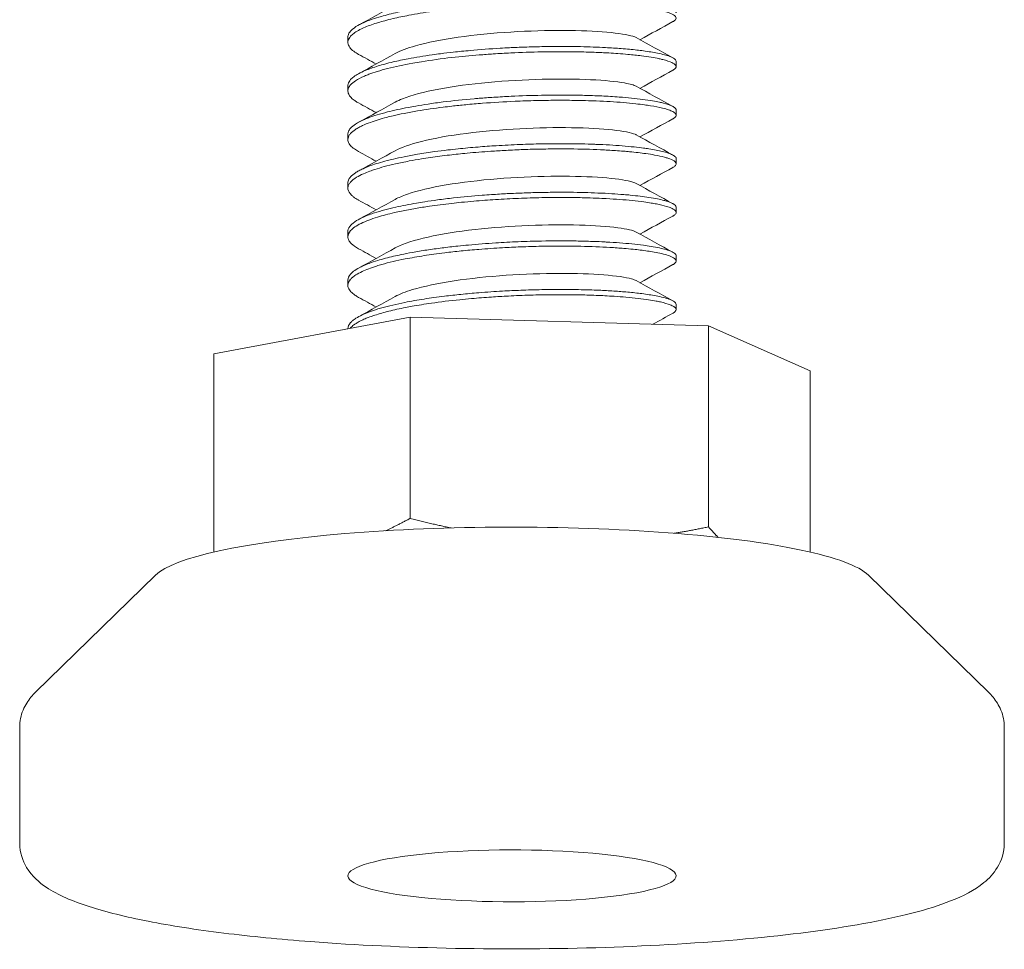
# Model space of a CAD drawing. Header units: millimetres. Extents: x -714 to -684, y -907 to -607.
# Tile 1 of 3: x -714 to -684, y -907 to -879. Entities that reach past the tile are written whole.
import ezdxf

# ---------------------------------------------------------------- set-up
doc = ezdxf.new("R2010")
doc.units = ezdxf.units.MM

msp = doc.modelspace()

# ---------------------------------------------------------------- linework, layer by layer
at = {"color": 0, "linetype": 'Continuous', "lineweight": 0}
for p, q in [((-704.1, -879.362), (-704.1, -879.203)), ((-694.1, -880.103), (-694.1, -879.944)), ((-704.1, -880.843), (-704.1, -880.685)), ((-694.1, -881.584), (-694.1, -881.425)), ((-704.1, -882.325), (-704.1, -882.166)), ((-694.1, -883.065), (-694.1, -882.907)), ((-704.1, -883.806), (-704.1, -883.647)), ((-694.1, -884.546), (-694.1, -884.387)), ((-704.1, -885.287), (-704.1, -885.128)), ((-694.1, -886.027), (-694.1, -885.869)), ((-704.1, -886.768), (-704.1, -886.609)), ((-694.1, -887.509), (-694.1, -887.35)), ((-702.2, -887.738), (-708.186, -888.851)), ((-693.114, -888.002), (-702.2, -887.738)), ((-702.2, -887.738), (-702.2, -893.869)), ((-704.1, -888.091), (-704.1, -888.09)), ((-690.014, -889.378), (-693.114, -888.002)), ((-693.114, -888.002), (-693.114, -894.132)), ((-708.186, -888.851), (-708.186, -894.897)), ((-690.014, -889.378), (-690.014, -894.897)), ((-709.958, -895.599), (-713.617, -899.166)), ((-688.242, -895.599), (-684.583, -899.166)), ((-714.1, -900.237), (-714.1, -903.777)), ((-684.1, -900.237), (-684.1, -903.777))]:
    msp.add_line(p, q, dxfattribs=at)
for centre, major_axis, start_param, end_param in [((-699.1, -895.878), (-11, 0), -2.018496, -0.160867), ((-699.1, -895.878), (11, 0), 0.160867, 1.123097), ((-699.1, -904.765), (-5, 0), -2.018496, 1.123097), ((-699.1, -904.765), (5, 0), -2.018496, 1.123097)]:
    msp.add_ellipse(centre, major_axis=major_axis, ratio=0.158158, start_param=start_param, end_param=end_param, dxfattribs=at)
for points, knots in [([(-704.018, -879.018), (-703.997, -878.994), (-703.972, -878.971), (-703.89, -878.904), (-703.823, -878.862), (-703.708, -878.802), (-703.669, -878.783), (-703.548, -878.729), (-703.459, -878.694), (-703.274, -878.63), (-703.18, -878.6), (-702.927, -878.528), (-702.761, -878.487), (-702.506, -878.43), (-702.428, -878.414), (-702.255, -878.38), (-702.159, -878.362), (-701.907, -878.318), (-701.747, -878.293), (-701.434, -878.248), (-701.282, -878.228), (-700.904, -878.182), (-700.675, -878.157), (-700.265, -878.119), (-700.087, -878.104), (-699.743, -878.079), (-699.576, -878.068), (-699.169, -878.045), (-698.929, -878.034), (-698.525, -878.02), (-698.362, -878.016), (-697.963, -878.008), (-697.729, -878.006), (-697.323, -878.008), (-697.15, -878.01), (-696.796, -878.018), (-696.617, -878.024), (-696.349, -878.035), (-696.255, -878.04), (-696.057, -878.051), (-695.954, -878.058), (-695.693, -878.077), (-695.54, -878.091), (-695.285, -878.117), (-695.178, -878.13), (-694.972, -878.157), (-694.873, -878.173), (-694.732, -878.198), (-694.685, -878.207), (-694.516, -878.242), (-694.412, -878.27), (-694.279, -878.316), (-694.236, -878.334), (-694.167, -878.37), (-694.141, -878.389), (-694.115, -878.419), (-694.108, -878.43), (-694.101, -878.448), (-694.1, -878.456), (-694.1, -878.463)], [-1.573069, -1.573069, -1.573069, -1.573069, -1.537996, -1.537996, -1.473738, -1.473738, -1.444408, -1.444408, -1.388313, -1.388313, -1.338122, -1.338122, -1.263157, -1.263157, -1.231273, -1.231273, -1.194791, -1.194791, -1.137358, -1.137358, -1.086411, -1.086411, -1.013253, -1.013253, -0.958659, -0.958659, -0.908339, -0.908339, -0.836177, -0.836177, -0.786762, -0.786762, -0.714267, -0.714267, -0.6582, -0.6582, -0.597, -0.597, -0.563034, -0.563034, -0.52364, -0.52364, -0.459848, -0.459848, -0.409485, -0.409485, -0.355416, -0.355416, -0.325741, -0.325741, -0.242983, -0.242983, -0.192247, -0.192247, -0.140104, -0.140104, -0.11084, -0.11084, -0.09085, -0.09085, -0.09085, -0.09085]), ([(-694.182, -878.722), (-694.168, -878.713), (-694.155, -878.705), (-694.128, -878.682), (-694.116, -878.668), (-694.099, -878.635), (-694.097, -878.616), (-694.119, -878.564), (-694.158, -878.532), (-694.244, -878.49), (-694.268, -878.48), (-694.339, -878.453), (-694.392, -878.436), (-694.516, -878.402), (-694.587, -878.386), (-694.789, -878.345), (-694.933, -878.321), (-695.156, -878.292), (-695.221, -878.284), (-695.438, -878.259), (-695.598, -878.244), (-695.922, -878.218), (-696.083, -878.208), (-696.489, -878.187), (-696.741, -878.178), (-697.181, -878.169), (-697.363, -878.166), (-697.762, -878.165), (-697.979, -878.167), (-698.37, -878.175), (-698.542, -878.179), (-698.871, -878.191), (-699.028, -878.198), (-699.28, -878.21), (-699.374, -878.215), (-699.77, -878.239), (-700.07, -878.261), (-700.535, -878.303), (-700.704, -878.32), (-701.006, -878.353), (-701.14, -878.369), (-701.356, -878.397), (-701.44, -878.408), (-701.777, -878.456), (-702.018, -878.495), (-702.413, -878.57), (-702.574, -878.603), (-702.812, -878.659), (-702.897, -878.681), (-703.045, -878.721), (-703.11, -878.739), (-703.323, -878.804), (-703.457, -878.851), (-703.65, -878.932), (-703.718, -878.965), (-703.832, -879.028), (-703.88, -879.059), (-703.959, -879.118), (-703.992, -879.148), (-704.018, -879.177)], [-1.573155, -1.573155, -1.573155, -1.573155, -1.549293, -1.549293, -1.511473, -1.511473, -1.459538, -1.459538, -1.37116, -1.37116, -1.342449, -1.342449, -1.293148, -1.293148, -1.241926, -1.241926, -1.161222, -1.161222, -1.129708, -1.129708, -1.06075, -1.06075, -0.999393, -0.999393, -0.912327, -0.912327, -0.853719, -0.853719, -0.786333, -0.786333, -0.734404, -0.734404, -0.687142, -0.687142, -0.658816, -0.658816, -0.567869, -0.567869, -0.514452, -0.514452, -0.470854, -0.470854, -0.442344, -0.442344, -0.355216, -0.355216, -0.289731, -0.289731, -0.251299, -0.251299, -0.219113, -0.219113, -0.141069, -0.141069, -0.08972, -0.08972, -0.043751, -0.043751, -0.000001, -0.000001, -0.000001, -0.000001]), ([(-695.317, -879.219), (-695.342, -879.205), (-695.501, -879.14), (-696.118, -879.04), (-697.48, -878.982), (-699.138, -879.029), (-700.789, -879.19), (-702.009, -879.431), (-702.507, -879.62), (-702.658, -879.704)], [0.62981653, 0.62981653, 0.62981653, 0.62981653, 0.6308581, 0.63476371, 0.63866959, 0.64257583, 0.6464825, 0.65038904, 0.65323153, 0.65323153, 0.65323153, 0.65323153]), ([(-704.018, -879.177), (-704.057, -879.221), (-704.082, -879.265), (-704.105, -879.357), (-704.101, -879.404), (-704.072, -879.473), (-704.06, -879.494), (-704.015, -879.556), (-703.973, -879.596), (-703.879, -879.667), (-703.83, -879.698), (-703.775, -879.728)], [-1.5733355, -1.5733355, -1.5733355, -1.5733355, -1.5081685, -1.5081685, -1.438998, -1.438998, -1.4080055, -1.4080055, -1.3476822, -1.3476822, -1.3009532, -1.3009532, -1.3009532, -1.3009532]), ([(-704.1, -879.203), (-704.1, -879.187), (-704.098, -879.171), (-704.084, -879.109), (-704.058, -879.063), (-704.018, -879.018)], [-0.09084959, -0.09084959, -0.09084959, -0.09084959, -0.06700359, -0.06700359, -0.000001, -0.000001, -0.000001, -0.000001]), ([(-704.018, -880.499), (-703.992, -880.47), (-703.959, -880.44), (-703.879, -880.38), (-703.83, -880.349), (-703.715, -880.286), (-703.647, -880.253), (-703.456, -880.173), (-703.324, -880.126), (-703.112, -880.061), (-703.046, -880.043), (-702.896, -880.002), (-702.809, -879.98), (-702.576, -879.926), (-702.424, -879.894), (-702.034, -879.82), (-701.789, -879.78), (-701.446, -879.731), (-701.361, -879.719), (-701.148, -879.692), (-701.02, -879.676), (-700.721, -879.643), (-700.549, -879.626), (-700.074, -879.583), (-699.767, -879.56), (-699.364, -879.537), (-699.272, -879.532), (-699.024, -879.519), (-698.867, -879.513), (-698.538, -879.501), (-698.366, -879.497), (-697.968, -879.489), (-697.743, -879.488), (-697.348, -879.489), (-697.176, -879.49), (-696.745, -879.5), (-696.493, -879.509), (-696.087, -879.53), (-695.926, -879.54), (-695.602, -879.566), (-695.441, -879.581), (-695.225, -879.605), (-695.16, -879.613), (-694.936, -879.643), (-694.791, -879.667), (-694.587, -879.708), (-694.516, -879.724), (-694.393, -879.758), (-694.34, -879.774), (-694.268, -879.801), (-694.245, -879.811), (-694.159, -879.853), (-694.119, -879.886), (-694.102, -879.927), (-694.1, -879.936), (-694.1, -879.944)], [-1.573157, -1.573157, -1.573157, -1.573157, -1.529342, -1.529342, -1.482476, -1.482476, -1.4316, -1.4316, -1.354451, -1.354451, -1.321947, -1.321947, -1.282764, -1.282764, -1.220379, -1.220379, -1.131635, -1.131635, -1.102709, -1.102709, -1.060662, -1.060662, -1.006591, -1.006591, -0.913142, -0.913142, -0.885458, -0.885458, -0.838451, -0.838451, -0.786343, -0.786343, -0.716754, -0.716754, -0.661355, -0.661355, -0.574275, -0.574275, -0.512888, -0.512888, -0.443795, -0.443795, -0.412715, -0.412715, -0.331394, -0.331394, -0.280062, -0.280062, -0.23095, -0.23095, -0.202492, -0.202492, -0.114123, -0.114123, -0.090835, -0.090835, -0.090835, -0.090835]), ([(-694.182, -880.203), (-694.118, -880.165), (-694.092, -880.126), (-694.107, -880.069), (-694.119, -880.052), (-694.159, -880.016), (-694.189, -879.997), (-694.295, -879.947), (-694.387, -879.916), (-694.539, -879.878), (-694.579, -879.869), (-694.693, -879.845), (-694.774, -879.83), (-694.953, -879.8), (-695.052, -879.786), (-695.286, -879.757), (-695.425, -879.742), (-695.67, -879.72), (-695.77, -879.712), (-695.962, -879.698), (-696.052, -879.692), (-696.289, -879.678), (-696.438, -879.671), (-696.758, -879.659), (-696.928, -879.655), (-697.29, -879.648), (-697.482, -879.647), (-697.729, -879.648), (-697.78, -879.648), (-697.952, -879.649), (-698.074, -879.651), (-698.506, -879.659), (-698.82, -879.669), (-699.314, -879.693), (-699.492, -879.703), (-699.813, -879.724), (-699.956, -879.735), (-700.381, -879.769), (-700.659, -879.795), (-701.255, -879.862), (-701.567, -879.905), (-701.95, -879.966), (-702.039, -879.982), (-702.405, -880.047), (-702.662, -880.102), (-703.003, -880.189), (-703.108, -880.219), (-703.297, -880.277), (-703.381, -880.306), (-703.506, -880.353), (-703.55, -880.371), (-703.701, -880.436), (-703.793, -880.484), (-703.93, -880.574), (-703.981, -880.616), (-704.018, -880.658)], [-1.573318, -1.573318, -1.573318, -1.573318, -1.467247, -1.467247, -1.420958, -1.420958, -1.368854, -1.368854, -1.280041, -1.280041, -1.252023, -1.252023, -1.202336, -1.202336, -1.150768, -1.150768, -1.087816, -1.087816, -1.047054, -1.047054, -1.012455, -1.012455, -0.958915, -0.958915, -0.901604, -0.901604, -0.840322, -0.840322, -0.824341, -0.824341, -0.786913, -0.786913, -0.692331, -0.692331, -0.638657, -0.638657, -0.595331, -0.595331, -0.508337, -0.508337, -0.403037, -0.403037, -0.370303, -0.370303, -0.264825, -0.264825, -0.213254, -0.213254, -0.165449, -0.165449, -0.136914, -0.136914, -0.062416, -0.062416, -0.000001, -0.000001, -0.000001, -0.000001]), ([(-704.1, -880.685), (-704.1, -880.667), (-704.098, -880.65), (-704.082, -880.588), (-704.057, -880.543), (-704.018, -880.499)], [-0.0908552, -0.0908552, -0.0908552, -0.0908552, -0.06525162, -0.06525162, -0.000001, -0.000001, -0.000001, -0.000001]), ([(-695.316, -880.701), (-695.381, -880.665), (-695.675, -880.581), (-696.632, -880.486), (-698.152, -880.469), (-699.845, -880.564), (-701.402, -880.771), (-702.276, -881.002), (-702.592, -881.149), (-702.656, -881.184)], [0.68676487, 0.68676487, 0.68676487, 0.68676487, 0.6894476, 0.69335399, 0.69726, 0.7011657, 0.7050712, 0.7089766, 0.71017875, 0.71017875, 0.71017875, 0.71017875]), ([(-704.018, -880.658), (-704.045, -880.688), (-704.065, -880.719), (-704.09, -880.773), (-704.096, -880.797), (-704.103, -880.862), (-704.096, -880.903), (-704.047, -881.005), (-703.991, -881.066), (-703.883, -881.144), (-703.854, -881.163), (-703.808, -881.191), (-703.792, -881.2), (-703.775, -881.209)], [-1.5731433, -1.5731433, -1.5731433, -1.5731433, -1.5284162, -1.5284162, -1.4930298, -1.4930298, -1.4334121, -1.4334121, -1.3433228, -1.3433228, -1.3149401, -1.3149401, -1.3008275, -1.3008275, -1.3008275, -1.3008275]), ([(-704.018, -881.98), (-703.98, -881.938), (-703.93, -881.896), (-703.792, -881.806), (-703.7, -881.758), (-703.549, -881.693), (-703.505, -881.675), (-703.382, -881.629), (-703.3, -881.6), (-703.113, -881.542), (-703.007, -881.513), (-702.702, -881.434), (-702.489, -881.387), (-702.186, -881.33), (-702.111, -881.316), (-701.913, -881.282), (-701.787, -881.262), (-701.508, -881.22), (-701.354, -881.199), (-700.894, -881.142), (-700.578, -881.109), (-700.203, -881.077), (-700.153, -881.072), (-699.956, -881.056), (-699.807, -881.046), (-699.482, -881.025), (-699.305, -881.015), (-698.817, -880.991), (-698.506, -880.981), (-698.075, -880.973), (-697.952, -880.971), (-697.596, -880.968), (-697.368, -880.969), (-696.974, -880.976), (-696.806, -880.98), (-696.456, -880.992), (-696.275, -881.001), (-696.011, -881.016), (-695.921, -881.022), (-695.703, -881.039), (-695.58, -881.049), (-695.34, -881.073), (-695.225, -881.086), (-695.009, -881.114), (-694.908, -881.129), (-694.74, -881.158), (-694.67, -881.171), (-694.561, -881.195), (-694.519, -881.205), (-694.38, -881.241), (-694.3, -881.268), (-694.2, -881.313), (-694.169, -881.332), (-694.122, -881.369), (-694.108, -881.389), (-694.101, -881.414), (-694.1, -881.419), (-694.1, -881.425)], [-1.573242, -1.573242, -1.573242, -1.573242, -1.510722, -1.510722, -1.436119, -1.436119, -1.407678, -1.407678, -1.36089, -1.36089, -1.309056, -1.309056, -1.219933, -1.219933, -1.191695, -1.191695, -1.146347, -1.146347, -1.094177, -1.094177, -0.993999, -0.993999, -0.978572, -0.978572, -0.933484, -0.933484, -0.880351, -0.880351, -0.786766, -0.786766, -0.748824, -0.748824, -0.67637, -0.67637, -0.62019, -0.62019, -0.555609, -0.555609, -0.520919, -0.520919, -0.469438, -0.469438, -0.416132, -0.416132, -0.361955, -0.361955, -0.318163, -0.318163, -0.287189, -0.287189, -0.209501, -0.209501, -0.158879, -0.158879, -0.106004, -0.106004, -0.090917, -0.090917, -0.090917, -0.090917]), ([(-694.182, -881.684), (-694.116, -881.644), (-694.09, -881.603), (-694.11, -881.544), (-694.126, -881.525), (-694.165, -881.495), (-694.182, -881.484), (-694.237, -881.454), (-694.281, -881.436), (-694.384, -881.4), (-694.444, -881.383), (-694.617, -881.34), (-694.741, -881.316), (-694.941, -881.284), (-695.001, -881.275), (-695.148, -881.255), (-695.237, -881.244), (-695.45, -881.22), (-695.577, -881.208), (-695.963, -881.177), (-696.24, -881.16), (-696.58, -881.147), (-696.626, -881.145), (-696.799, -881.139), (-696.929, -881.136), (-697.249, -881.13), (-697.442, -881.128), (-697.823, -881.128), (-698.009, -881.13), (-698.414, -881.138), (-698.633, -881.144), (-698.904, -881.155), (-698.956, -881.157), (-699.34, -881.174), (-699.673, -881.194), (-700.171, -881.232), (-700.34, -881.247), (-700.653, -881.277), (-700.796, -881.292), (-701.025, -881.318), (-701.111, -881.328), (-701.47, -881.373), (-701.731, -881.41), (-702.12, -881.476), (-702.257, -881.501), (-702.505, -881.551), (-702.616, -881.575), (-702.789, -881.616), (-702.854, -881.632), (-703.104, -881.697), (-703.271, -881.748), (-703.504, -881.833), (-703.584, -881.865), (-703.694, -881.917), (-703.73, -881.935), (-703.802, -881.974), (-703.837, -881.994), (-703.931, -882.056), (-703.981, -882.097), (-704.018, -882.139)], [-1.573271, -1.573271, -1.573271, -1.573271, -1.462973, -1.462973, -1.411515, -1.411515, -1.380618, -1.380618, -1.329208, -1.329208, -1.277807, -1.277807, -1.198296, -1.198296, -1.166111, -1.166111, -1.123542, -1.123542, -1.068808, -1.068808, -0.965519, -0.965519, -0.949646, -0.949646, -0.906038, -0.906038, -0.844245, -0.844245, -0.786602, -0.786602, -0.720493, -0.720493, -0.705082, -0.705082, -0.605071, -0.605071, -0.552881, -0.552881, -0.507308, -0.507308, -0.479036, -0.479036, -0.388755, -0.388755, -0.336195, -0.336195, -0.290137, -0.290137, -0.260709, -0.260709, -0.174082, -0.174082, -0.121849, -0.121849, -0.093777, -0.093777, -0.061922, -0.061922, -0.000001, -0.000001, -0.000001, -0.000001]), ([(-704.1, -882.166), (-704.1, -882.159), (-704.1, -882.153), (-704.097, -882.121), (-704.09, -882.096), (-704.065, -882.041), (-704.045, -882.011), (-704.018, -881.98)], [-0.09083548, -0.09083548, -0.09083548, -0.09083548, -0.0814102, -0.0814102, -0.04500386, -0.04500386, -0.000001, -0.000001, -0.000001, -0.000001]), ([(-695.317, -882.181), (-695.326, -882.176), (-695.443, -882.119), (-695.94, -882.02), (-697.226, -881.947), (-698.855, -881.975), (-700.529, -882.118), (-701.891, -882.358), (-702.472, -882.563), (-702.658, -882.666)], [0.74373379, 0.74373379, 0.74373379, 0.74373379, 0.74413043, 0.74803588, 0.75194127, 0.75584672, 0.75975233, 0.7636582, 0.76714621, 0.76714621, 0.76714621, 0.76714621]), ([(-704.018, -882.139), (-704.04, -882.163), (-704.057, -882.188), (-704.095, -882.259), (-704.105, -882.307), (-704.095, -882.373), (-704.09, -882.392), (-704.069, -882.443), (-704.049, -882.475), (-703.99, -882.542), (-703.951, -882.577), (-703.865, -882.638), (-703.822, -882.665), (-703.774, -882.691)], [-1.5731435, -1.5731435, -1.5731435, -1.5731435, -1.5372797, -1.5372797, -1.4680503, -1.4680503, -1.440259, -1.440259, -1.39309, -1.39309, -1.3409653, -1.3409653, -1.3004444, -1.3004444, -1.3004444, -1.3004444]), ([(-704.018, -883.461), (-703.981, -883.419), (-703.931, -883.378), (-703.837, -883.316), (-703.803, -883.296), (-703.726, -883.254), (-703.684, -883.233), (-703.567, -883.18), (-703.487, -883.148), (-703.255, -883.065), (-703.089, -883.015), (-702.842, -882.951), (-702.779, -882.935), (-702.61, -882.896), (-702.502, -882.873), (-702.257, -882.823), (-702.118, -882.798), (-701.808, -882.746), (-701.633, -882.719), (-701.323, -882.676), (-701.191, -882.659), (-700.953, -882.631), (-700.849, -882.619), (-700.545, -882.588), (-700.341, -882.569), (-699.951, -882.537), (-699.766, -882.524), (-699.338, -882.497), (-699.095, -882.484), (-698.633, -882.466), (-698.414, -882.46), (-698.008, -882.452), (-697.821, -882.451), (-697.45, -882.45), (-697.266, -882.452), (-696.948, -882.457), (-696.812, -882.461), (-696.635, -882.467), (-696.59, -882.469), (-696.259, -882.482), (-695.991, -882.497), (-695.615, -882.527), (-695.493, -882.539), (-695.276, -882.561), (-695.18, -882.573), (-695.034, -882.592), (-694.98, -882.6), (-694.77, -882.632), (-694.633, -882.659), (-694.451, -882.703), (-694.391, -882.72), (-694.287, -882.756), (-694.243, -882.774), (-694.188, -882.802), (-694.171, -882.813), (-694.128, -882.844), (-694.11, -882.865), (-694.101, -882.893), (-694.1, -882.9), (-694.1, -882.907)], [-1.573175, -1.573175, -1.573175, -1.573175, -1.511124, -1.511124, -1.47969, -1.47969, -1.447281, -1.447281, -1.395889, -1.395889, -1.310304, -1.310304, -1.281924, -1.281924, -1.236929, -1.236929, -1.184204, -1.184204, -1.122852, -1.122852, -1.078667, -1.078667, -1.045266, -1.045266, -0.98182, -0.98182, -0.925554, -0.925554, -0.852715, -0.852715, -0.786572, -0.786572, -0.728806, -0.728806, -0.669896, -0.669896, -0.624467, -0.624467, -0.609015, -0.609015, -0.508998, -0.508998, -0.456857, -0.456857, -0.411395, -0.411395, -0.383155, -0.383155, -0.29718, -0.29718, -0.246483, -0.246483, -0.194969, -0.194969, -0.166145, -0.166145, -0.109279, -0.109279, -0.090922, -0.090922, -0.090922, -0.090922]), ([(-694.182, -883.165), (-694.153, -883.148), (-694.132, -883.13), (-694.108, -883.1), (-694.103, -883.087), (-694.099, -883.061), (-694.101, -883.048), (-694.117, -883.015), (-694.136, -882.996), (-694.204, -882.949), (-694.266, -882.921), (-694.382, -882.883), (-694.419, -882.872), (-694.543, -882.839), (-694.641, -882.817), (-694.836, -882.781), (-694.925, -882.767), (-695.171, -882.732), (-695.336, -882.713), (-695.577, -882.69), (-695.64, -882.684), (-695.784, -882.673), (-695.865, -882.667), (-696.094, -882.651), (-696.246, -882.642), (-696.697, -882.622), (-697.008, -882.614), (-697.445, -882.61), (-697.559, -882.609), (-697.847, -882.61), (-698.022, -882.612), (-698.382, -882.618), (-698.567, -882.623), (-698.928, -882.637), (-699.104, -882.645), (-699.437, -882.662), (-699.593, -882.672), (-699.991, -882.699), (-700.232, -882.718), (-700.65, -882.757), (-700.829, -882.776), (-701.204, -882.82), (-701.399, -882.845), (-701.678, -882.886), (-701.768, -882.899), (-701.984, -882.934), (-702.109, -882.956), (-702.376, -883.006), (-702.517, -883.035), (-702.771, -883.092), (-702.887, -883.121), (-703.095, -883.178), (-703.189, -883.206), (-703.329, -883.251), (-703.38, -883.269), (-703.498, -883.312), (-703.564, -883.338), (-703.704, -883.401), (-703.775, -883.438), (-703.913, -883.523), (-703.974, -883.571), (-704.018, -883.621)], [-1.573081, -1.573081, -1.573081, -1.573081, -1.524745, -1.524745, -1.490601, -1.490601, -1.45437, -1.45437, -1.403188, -1.403188, -1.3236, -1.3236, -1.291602, -1.291602, -1.223367, -1.223367, -1.173322, -1.173322, -1.095868, -1.095868, -1.069495, -1.069495, -1.037211, -1.037211, -0.980871, -0.980871, -0.876515, -0.876515, -0.840506, -0.840506, -0.78634, -0.78634, -0.730477, -0.730477, -0.677619, -0.677619, -0.630577, -0.630577, -0.556973, -0.556973, -0.500046, -0.500046, -0.435049, -0.435049, -0.403395, -0.403395, -0.357062, -0.357062, -0.30046, -0.30046, -0.248486, -0.248486, -0.200647, -0.200647, -0.17183, -0.17183, -0.129495, -0.129495, -0.072916, -0.072916, -0.000001, -0.000001, -0.000001, -0.000001]), ([(-704.1, -883.647), (-704.1, -883.609), (-704.09, -883.572), (-704.057, -883.51), (-704.04, -883.486), (-704.018, -883.461)], [-0.0908498, -0.0908498, -0.0908498, -0.0908498, -0.03625356, -0.03625356, -0.000001, -0.000001, -0.000001, -0.000001]), ([(-695.317, -883.663), (-695.366, -883.636), (-695.601, -883.559), (-696.418, -883.46), (-697.881, -883.427), (-699.566, -883.502), (-701.166, -883.691), (-702.175, -883.928), (-702.558, -884.092), (-702.657, -884.147)], [0.80068692, 0.80068692, 0.80068692, 0.80068692, 0.80271712, 0.80662311, 0.81052949, 0.81443622, 0.81834261, 0.82224862, 0.82410246, 0.82410246, 0.82410246, 0.82410246]), ([(-704.018, -883.621), (-704.029, -883.633), (-704.04, -883.646), (-704.067, -883.685), (-704.08, -883.711), (-704.1, -883.772), (-704.103, -883.807), (-704.087, -883.9), (-704.053, -883.959), (-703.975, -884.035), (-703.953, -884.055), (-703.888, -884.104), (-703.841, -884.135), (-703.784, -884.167), (-703.78, -884.169), (-703.776, -884.171)], [-1.5731399, -1.5731399, -1.5731399, -1.5731399, -1.5541598, -1.5541598, -1.5157992, -1.5157992, -1.4648739, -1.4648739, -1.3790659, -1.3790659, -1.3506447, -1.3506447, -1.3043254, -1.3043254, -1.3010291, -1.3010291, -1.3010291, -1.3010291]), ([(-704.018, -884.942), (-703.974, -884.893), (-703.912, -884.844), (-703.773, -884.759), (-703.702, -884.723), (-703.569, -884.663), (-703.511, -884.639), (-703.398, -884.597), (-703.344, -884.578), (-703.193, -884.528), (-703.089, -884.498), (-702.872, -884.439), (-702.758, -884.411), (-702.444, -884.341), (-702.234, -884.3), (-701.929, -884.247), (-701.846, -884.233), (-701.633, -884.2), (-701.502, -884.182), (-701.21, -884.143), (-701.048, -884.123), (-700.598, -884.073), (-700.304, -884.046), (-699.913, -884.016), (-699.82, -884.009), (-699.566, -883.992), (-699.404, -883.982), (-699.071, -883.965), (-698.899, -883.958), (-698.549, -883.945), (-698.372, -883.94), (-698.02, -883.934), (-697.844, -883.932), (-697.558, -883.931), (-697.445, -883.931), (-697.038, -883.935), (-696.753, -883.943), (-696.336, -883.96), (-696.194, -883.967), (-695.931, -883.984), (-695.809, -883.992), (-695.624, -884.008), (-695.559, -884.013), (-695.286, -884.04), (-695.097, -884.063), (-694.835, -884.103), (-694.746, -884.119), (-694.595, -884.149), (-694.53, -884.164), (-694.436, -884.189), (-694.402, -884.198), (-694.276, -884.238), (-694.206, -884.27), (-694.134, -884.32), (-694.116, -884.339), (-694.102, -884.368), (-694.1, -884.378), (-694.1, -884.387)], [-1.573114, -1.573114, -1.573114, -1.573114, -1.499642, -1.499642, -1.443247, -1.443247, -1.405459, -1.405459, -1.374585, -1.374585, -1.322068, -1.322068, -1.270981, -1.270981, -1.188645, -1.188645, -1.158315, -1.158315, -1.113173, -1.113173, -1.059959, -1.059959, -0.968535, -0.968535, -0.940303, -0.940303, -0.891704, -0.891704, -0.840049, -0.840049, -0.7865, -0.7865, -0.732341, -0.732341, -0.696727, -0.696727, -0.601597, -0.601597, -0.549831, -0.549831, -0.501807, -0.501807, -0.474176, -0.474176, -0.383671, -0.383671, -0.33137, -0.33137, -0.285072, -0.285072, -0.256588, -0.256588, -0.168643, -0.168643, -0.116815, -0.116815, -0.090835, -0.090835, -0.090835, -0.090835]), ([(-694.182, -884.646), (-694.148, -884.626), (-694.125, -884.605), (-694.095, -884.557), (-694.096, -884.53), (-694.123, -884.492), (-694.133, -884.482), (-694.17, -884.452), (-694.203, -884.433), (-694.286, -884.396), (-694.335, -884.378), (-694.478, -884.335), (-694.581, -884.311), (-694.753, -884.277), (-694.807, -884.268), (-694.932, -884.248), (-695.004, -884.237), (-695.192, -884.211), (-695.314, -884.197), (-695.68, -884.16), (-695.943, -884.14), (-696.272, -884.123), (-696.317, -884.121), (-696.476, -884.113), (-696.594, -884.109), (-696.877, -884.099), (-697.044, -884.095), (-697.531, -884.089), (-697.86, -884.09), (-698.312, -884.098), (-698.428, -884.101), (-698.665, -884.108), (-698.785, -884.112), (-699.136, -884.127), (-699.368, -884.139), (-699.821, -884.167), (-700.042, -884.184), (-700.387, -884.214), (-700.514, -884.226), (-700.741, -884.248), (-700.842, -884.259), (-701.174, -884.297), (-701.4, -884.326), (-701.761, -884.379), (-701.901, -884.401), (-702.186, -884.45), (-702.33, -884.478), (-702.54, -884.521), (-702.611, -884.537), (-702.869, -884.596), (-703.043, -884.642), (-703.294, -884.72), (-703.383, -884.75), (-703.551, -884.814), (-703.63, -884.847), (-703.844, -884.953), (-703.951, -885.026), (-704.018, -885.101)], [-1.573295, -1.573295, -1.573295, -1.573295, -1.516688, -1.516688, -1.443014, -1.443014, -1.414318, -1.414318, -1.361404, -1.361404, -1.310439, -1.310439, -1.234226, -1.234226, -1.202057, -1.202057, -1.163605, -1.163605, -1.10677, -1.10677, -1.002185, -1.002185, -0.986055, -0.986055, -0.944945, -0.944945, -0.889432, -0.889432, -0.78686, -0.78686, -0.751428, -0.751428, -0.715384, -0.715384, -0.645716, -0.645716, -0.578643, -0.578643, -0.539041, -0.539041, -0.506985, -0.506985, -0.431667, -0.431667, -0.381612, -0.381612, -0.325857, -0.325857, -0.296304, -0.296304, -0.214651, -0.214651, -0.16435, -0.16435, -0.111139, -0.111139, -0.000001, -0.000001, -0.000001, -0.000001]), ([(-704.1, -885.128), (-704.1, -885.105), (-704.096, -885.082), (-704.08, -885.033), (-704.067, -885.007), (-704.04, -884.968), (-704.029, -884.955), (-704.018, -884.942)], [-0.09083656, -0.09083656, -0.09083656, -0.09083656, -0.05718481, -0.05718481, -0.01897691, -0.01897691, -0.000001, -0.000001, -0.000001, -0.000001]), ([(-695.316, -885.144), (-695.404, -885.095), (-695.802, -885), (-696.982, -884.915), (-698.574, -884.925), (-700.262, -885.049), (-701.737, -885.282), (-702.418, -885.5), (-702.645, -885.621), (-702.657, -885.627)], [0.85764381, 0.85764381, 0.85764381, 0.85764381, 0.86130752, 0.86521342, 0.86911904, 0.8730245, 0.87692989, 0.88083533, 0.88105673, 0.88105673, 0.88105673, 0.88105673]), ([(-704.018, -885.101), (-704.074, -885.165), (-704.102, -885.229), (-704.099, -885.327), (-704.09, -885.36), (-704.055, -885.429), (-704.028, -885.464), (-703.939, -885.551), (-703.866, -885.603), (-703.774, -885.654)], [-1.5731809, -1.5731809, -1.5731809, -1.5731809, -1.479273, -1.479273, -1.4303007, -1.4303007, -1.3782585, -1.3782585, -1.3003457, -1.3003457, -1.3003457, -1.3003457]), ([(-704.018, -886.424), (-703.951, -886.349), (-703.845, -886.275), (-703.627, -886.168), (-703.546, -886.133), (-703.373, -886.069), (-703.284, -886.039), (-703.043, -885.965), (-702.882, -885.922), (-702.634, -885.864), (-702.559, -885.848), (-702.372, -885.808), (-702.258, -885.786), (-701.997, -885.739), (-701.85, -885.715), (-701.547, -885.669), (-701.392, -885.648), (-701.076, -885.608), (-700.917, -885.589), (-700.645, -885.56), (-700.534, -885.549), (-700.152, -885.514), (-699.876, -885.493), (-699.37, -885.461), (-699.141, -885.449), (-698.792, -885.435), (-698.67, -885.43), (-698.432, -885.423), (-698.316, -885.42), (-697.862, -885.412), (-697.531, -885.411), (-697.041, -885.418), (-696.874, -885.422), (-696.592, -885.431), (-696.475, -885.435), (-696.316, -885.443), (-696.271, -885.445), (-695.946, -885.462), (-695.687, -885.482), (-695.326, -885.518), (-695.207, -885.532), (-695.015, -885.557), (-694.937, -885.568), (-694.678, -885.611), (-694.524, -885.644), (-694.347, -885.697), (-694.297, -885.714), (-694.207, -885.752), (-694.17, -885.774), (-694.13, -885.806), (-694.12, -885.818), (-694.104, -885.842), (-694.1, -885.855), (-694.1, -885.869)], [-1.573366, -1.573366, -1.573366, -1.573366, -1.462384, -1.462384, -1.406967, -1.406967, -1.356966, -1.356966, -1.281036, -1.281036, -1.249551, -1.249551, -1.204682, -1.204682, -1.151083, -1.151083, -1.098183, -1.098183, -1.04642, -1.04642, -1.011603, -1.011603, -0.927412, -0.927412, -0.858837, -0.858837, -0.822296, -0.822296, -0.786949, -0.786949, -0.68359, -0.68359, -0.628141, -0.628141, -0.58718, -0.58718, -0.570939, -0.570939, -0.468023, -0.468023, -0.412588, -0.412588, -0.371414, -0.371414, -0.26618, -0.26618, -0.216279, -0.216279, -0.157172, -0.157172, -0.12667, -0.12667, -0.090852, -0.090852, -0.090852, -0.090852]), ([(-694.182, -886.128), (-694.159, -886.114), (-694.141, -886.1), (-694.111, -886.068), (-694.101, -886.05), (-694.099, -886.013), (-694.106, -885.994), (-694.147, -885.946), (-694.194, -885.916), (-694.288, -885.877), (-694.315, -885.867), (-694.402, -885.838), (-694.468, -885.82), (-694.612, -885.786), (-694.688, -885.77), (-694.897, -885.733), (-695.038, -885.712), (-695.262, -885.684), (-695.333, -885.677), (-695.497, -885.66), (-695.593, -885.651), (-695.828, -885.631), (-695.97, -885.621), (-696.395, -885.596), (-696.693, -885.584), (-697.055, -885.577), (-697.105, -885.576), (-697.285, -885.573), (-697.419, -885.572), (-697.766, -885.571), (-697.981, -885.573), (-698.413, -885.581), (-698.628, -885.587), (-699.024, -885.603), (-699.205, -885.612), (-699.628, -885.635), (-699.87, -885.652), (-700.291, -885.686), (-700.472, -885.702), (-700.82, -885.737), (-700.987, -885.756), (-701.262, -885.79), (-701.372, -885.804), (-701.58, -885.833), (-701.678, -885.848), (-701.978, -885.894), (-702.174, -885.929), (-702.486, -885.99), (-702.608, -886.017), (-702.844, -886.072), (-702.958, -886.102), (-703.121, -886.148), (-703.176, -886.164), (-703.398, -886.234), (-703.545, -886.29), (-703.739, -886.381), (-703.803, -886.416), (-703.896, -886.476), (-703.931, -886.501), (-703.982, -886.545), (-704.001, -886.564), (-704.018, -886.583)], [-1.573117, -1.573117, -1.573117, -1.573117, -1.534775, -1.534775, -1.486123, -1.486123, -1.43581, -1.43581, -1.354067, -1.354067, -1.324658, -1.324658, -1.26991, -1.26991, -1.219733, -1.219733, -1.144602, -1.144602, -1.112079, -1.112079, -1.071185, -1.071185, -1.015735, -1.015735, -0.91203, -0.91203, -0.895864, -0.895864, -0.853108, -0.853108, -0.786319, -0.786319, -0.72135, -0.72135, -0.667132, -0.667132, -0.594066, -0.594066, -0.53787, -0.53787, -0.484213, -0.484213, -0.447193, -0.447193, -0.413285, -0.413285, -0.340337, -0.340337, -0.289694, -0.289694, -0.237366, -0.237366, -0.209317, -0.209317, -0.118884, -0.118884, -0.065972, -0.065972, -0.027782, -0.027782, -0.000001, -0.000001, -0.000001, -0.000001]), ([(-695.317, -886.625), (-695.35, -886.606), (-695.534, -886.537), (-696.217, -886.437), (-697.615, -886.387), (-699.284, -886.444), (-700.92, -886.615), (-702.068, -886.855), (-702.524, -887.036), (-702.658, -887.109)], [0.91461024, 0.91461024, 0.91461024, 0.91461024, 0.91598917, 0.91989457, 0.92380005, 0.92770574, 0.93161173, 0.93551811, 0.9380239, 0.9380239, 0.9380239, 0.9380239]), ([(-704.018, -886.583), (-704.072, -886.644), (-704.1, -886.705), (-704.1, -886.814), (-704.085, -886.86), (-704.042, -886.926), (-704.026, -886.945), (-703.977, -886.998), (-703.936, -887.032), (-703.854, -887.088), (-703.817, -887.111), (-703.775, -887.134)], [-1.573179, -1.573179, -1.573179, -1.573179, -1.4828271, -1.4828271, -1.4145441, -1.4145441, -1.3863145, -1.3863145, -1.3358433, -1.3358433, -1.3008689, -1.3008689, -1.3008689, -1.3008689]), ([(-704.018, -887.905), (-704.001, -887.886), (-703.982, -887.867), (-703.929, -887.822), (-703.894, -887.796), (-703.799, -887.736), (-703.736, -887.702), (-703.542, -887.611), (-703.395, -887.555), (-703.173, -887.485), (-703.119, -887.469), (-702.959, -887.424), (-702.848, -887.395), (-702.615, -887.34), (-702.491, -887.314), (-702.177, -887.251), (-701.98, -887.217), (-701.678, -887.17), (-701.581, -887.155), (-701.374, -887.126), (-701.265, -887.112), (-700.991, -887.079), (-700.825, -887.06), (-700.477, -887.025), (-700.295, -887.008), (-699.871, -886.974), (-699.629, -886.957), (-699.202, -886.933), (-699.018, -886.925), (-698.62, -886.909), (-698.407, -886.903), (-697.973, -886.895), (-697.754, -886.893), (-697.409, -886.894), (-697.281, -886.895), (-696.935, -886.901), (-696.721, -886.907), (-696.357, -886.921), (-696.202, -886.929), (-695.906, -886.948), (-695.765, -886.958), (-695.554, -886.976), (-695.48, -886.983), (-695.335, -886.998), (-695.266, -887.006), (-695.041, -887.034), (-694.899, -887.055), (-694.69, -887.092), (-694.613, -887.108), (-694.469, -887.142), (-694.402, -887.16), (-694.315, -887.189), (-694.288, -887.199), (-694.194, -887.239), (-694.147, -887.268), (-694.107, -887.316), (-694.1, -887.333), (-694.1, -887.35)], [-1.573078, -1.573078, -1.573078, -1.573078, -1.545107, -1.545107, -1.505866, -1.505866, -1.453467, -1.453467, -1.363119, -1.363119, -1.335456, -1.335456, -1.284438, -1.284438, -1.233286, -1.233286, -1.159823, -1.159823, -1.125957, -1.125957, -1.089344, -1.089344, -1.035833, -1.035833, -0.97927, -0.97927, -0.905947, -0.905947, -0.850815, -0.850815, -0.786285, -0.786285, -0.718453, -0.718453, -0.677282, -0.677282, -0.605485, -0.605485, -0.549329, -0.549329, -0.493396, -0.493396, -0.461351, -0.461351, -0.429154, -0.429154, -0.353687, -0.353687, -0.303532, -0.303532, -0.248424, -0.248424, -0.218975, -0.218975, -0.137279, -0.137279, -0.090837, -0.090837, -0.090837, -0.090837]), ([(-694.182, -887.608), (-694.163, -887.597), (-694.148, -887.586), (-694.11, -887.551), (-694.099, -887.528), (-694.101, -887.494), (-694.105, -887.483), (-694.122, -887.454), (-694.141, -887.435), (-694.197, -887.398), (-694.234, -887.38), (-694.355, -887.332), (-694.456, -887.302), (-694.619, -887.266), (-694.662, -887.257), (-694.779, -887.235), (-694.857, -887.221), (-695.038, -887.194), (-695.142, -887.18), (-695.371, -887.153), (-695.497, -887.14), (-695.745, -887.119), (-695.866, -887.11), (-696.081, -887.096), (-696.174, -887.09), (-696.445, -887.076), (-696.628, -887.069), (-696.993, -887.059), (-697.174, -887.055), (-697.526, -887.052), (-697.696, -887.053), (-697.977, -887.055), (-698.086, -887.057), (-698.312, -887.061), (-698.428, -887.063), (-698.766, -887.073), (-698.989, -887.082), (-699.384, -887.102), (-699.557, -887.113), (-699.932, -887.138), (-700.133, -887.154), (-700.454, -887.182), (-700.575, -887.194), (-700.993, -887.237), (-701.282, -887.272), (-701.762, -887.341), (-701.96, -887.373), (-702.213, -887.419), (-702.278, -887.431), (-702.524, -887.479), (-702.695, -887.517), (-702.926, -887.575), (-702.996, -887.593), (-703.219, -887.656), (-703.358, -887.702), (-703.501, -887.757), (-703.521, -887.765), (-703.564, -887.783), (-703.588, -887.793), (-703.661, -887.825), (-703.709, -887.848), (-703.774, -887.882), (-703.796, -887.894), (-703.828, -887.914), (-703.84, -887.921), (-703.863, -887.935), (-703.874, -887.942), (-703.896, -887.957), (-703.907, -887.966), (-703.958, -888.004), (-703.991, -888.034), (-704.018, -888.065)], [-1.572796, -1.572796, -1.572796, -1.572796, -1.541664, -1.541664, -1.477924, -1.477924, -1.449301, -1.449301, -1.398841, -1.398841, -1.347774, -1.347774, -1.260921, -1.260921, -1.232941, -1.232941, -1.187223, -1.187223, -1.135149, -1.135149, -1.079563, -1.079563, -1.031578, -1.031578, -0.996913, -0.996913, -0.932843, -0.932843, -0.873675, -0.873675, -0.82016, -0.82016, -0.786587, -0.786587, -0.751291, -0.751291, -0.684491, -0.684491, -0.632505, -0.632505, -0.571007, -0.571007, -0.533114, -0.533114, -0.438499, -0.438499, -0.367481, -0.367481, -0.342391, -0.342391, -0.270478, -0.270478, -0.23741, -0.23741, -0.160864, -0.160864, -0.148496, -0.148496, -0.132572, -0.132572, -0.097125, -0.097125, -0.078768, -0.078768, -0.067506, -0.067506, -0.056986, -0.056986, -0.044753, -0.044753, -0.000001, -0.000001, -0.000001, -0.000001]), ([(-704.1, -888.09), (-704.1, -888.09), (-704.1, -888.089), (-704.1, -888.027), (-704.072, -887.966), (-704.018, -887.905)], [-0.09088342, -0.09088342, -0.09088342, -0.09088342, -0.0901137, -0.0901137, -0.000001, -0.000001, -0.000001, -0.000001]), ([(-713.617, -899.166), (-713.666, -899.213), (-713.713, -899.264), (-713.804, -899.375), (-713.847, -899.435), (-713.928, -899.567), (-713.966, -899.639), (-714.029, -899.795), (-714.055, -899.878), (-714.091, -900.054), (-714.1, -900.145), (-714.1, -900.237)], [2.9807257, 2.9807257, 2.9807257, 2.9807257, 3.0128991, 3.0128991, 3.0450725, 3.0450725, 3.0772459, 3.0772459, 3.1094193, 3.1094193, 3.1415927, 3.1415927, 3.1415927, 3.1415927]), ([(-684.1, -900.237), (-684.1, -900.145), (-684.11, -900.054), (-684.145, -899.878), (-684.171, -899.795), (-684.235, -899.639), (-684.272, -899.567), (-684.353, -899.435), (-684.397, -899.375), (-684.487, -899.264), (-684.535, -899.213), (-684.583, -899.166)], [0, 0, 0, 0, 0.0321734, 0.0321734, 0.0643468, 0.0643468, 0.0965202, 0.0965202, 0.1286936, 0.1286936, 0.160867, 0.160867, 0.160867, 0.160867]), ([(-714.1, -903.777), (-714.1, -904.051), (-714.01, -904.313), (-713.72, -904.787), (-713.509, -904.964), (-712.92, -905.361), (-712.496, -905.536), (-711.469, -905.868), (-710.868, -906.016), (-709.494, -906.285), (-708.721, -906.405), (-707.058, -906.612), (-706.171, -906.699), (-705.236, -906.77)], [3.141593, 3.141593, 3.141593, 3.141593, 3.237913, 3.237913, 3.372062, 3.372062, 3.596681, 3.596681, 3.8213, 3.8213, 4.045919, 4.045919, 4.264689, 4.264689, 4.264689, 4.264689]), ([(-705.236, -906.77), (-703.846, -906.876), (-702.35, -906.945), (-699.308, -907.004), (-697.763, -906.995), (-694.767, -906.898), (-693.317, -906.811), (-690.645, -906.566), (-689.427, -906.408), (-687.308, -906.025), (-686.426, -905.803), (-685.347, -905.377), (-685.017, -905.214), (-684.57, -904.848), (-684.427, -904.702), (-684.189, -904.308), (-684.1, -904.048), (-684.1, -903.777)], [4.264689, 4.264689, 4.264689, 4.264689, 4.590286, 4.590286, 4.913937, 4.913937, 5.237817, 5.237817, 5.56444, 5.56444, 5.902245, 5.902245, 6.092715, 6.092715, 6.18795, 6.18795, 6.283185, 6.283185, 6.283185, 6.283185])]:
    msp.add_open_spline(points, degree=3, knots=knots, dxfattribs=at)
for points in [[(-703.774, -878.837), (-703.401, -878.632), (-703.029, -878.427), (-702.656, -878.222)], [(-694.197, -878.73), (-694.532, -878.914), (-694.867, -879.099), (-695.201, -879.283)], [(-694.197, -878.73), (-694.192, -878.727), (-694.187, -878.725), (-694.182, -878.722)], [(-695.317, -879.219), (-694.944, -879.425), (-694.571, -879.63), (-694.198, -879.835)], [(-703.776, -880.319), (-703.403, -880.114), (-703.031, -879.909), (-702.658, -879.704)], [(-703.238, -880.023), (-703.417, -879.925), (-703.596, -879.827), (-703.775, -879.728)], [(-694.198, -880.212), (-694.532, -880.396), (-694.867, -880.58), (-695.201, -880.764)], [(-694.198, -880.212), (-694.192, -880.209), (-694.187, -880.206), (-694.182, -880.203)], [(-695.316, -880.701), (-694.943, -880.906), (-694.57, -881.112), (-694.197, -881.317)], [(-703.238, -881.505), (-703.417, -881.406), (-703.596, -881.308), (-703.775, -881.209)], [(-703.774, -881.8), (-703.401, -881.594), (-703.029, -881.389), (-702.656, -881.184)], [(-694.198, -881.693), (-694.532, -881.877), (-694.867, -882.061), (-695.201, -882.245)], [(-694.198, -881.693), (-694.192, -881.69), (-694.187, -881.687), (-694.182, -881.684)], [(-695.317, -882.181), (-694.944, -882.387), (-694.571, -882.592), (-694.198, -882.797)], [(-703.775, -883.281), (-703.403, -883.076), (-703.03, -882.871), (-702.658, -882.666)], [(-703.239, -882.986), (-703.417, -882.887), (-703.596, -882.789), (-703.774, -882.691)], [(-694.197, -883.174), (-694.532, -883.358), (-694.867, -883.542), (-695.201, -883.726)], [(-694.197, -883.174), (-694.192, -883.171), (-694.187, -883.168), (-694.182, -883.165)], [(-695.317, -883.663), (-694.944, -883.868), (-694.571, -884.074), (-694.198, -884.279)], [(-703.238, -884.467), (-703.418, -884.368), (-703.597, -884.27), (-703.776, -884.171)], [(-703.775, -884.762), (-703.402, -884.557), (-703.029, -884.352), (-702.657, -884.147)], [(-694.198, -884.656), (-694.532, -884.839), (-694.867, -885.023), (-695.201, -885.207)], [(-694.198, -884.656), (-694.193, -884.652), (-694.187, -884.649), (-694.182, -884.646)], [(-695.316, -885.144), (-694.943, -885.35), (-694.57, -885.555), (-694.197, -885.76)], [(-703.774, -886.242), (-703.401, -886.038), (-703.029, -885.833), (-702.657, -885.627)], [(-703.239, -885.948), (-703.417, -885.85), (-703.595, -885.752), (-703.774, -885.654)], [(-694.197, -886.136), (-694.532, -886.32), (-694.867, -886.504), (-695.201, -886.689)], [(-694.197, -886.136), (-694.192, -886.133), (-694.187, -886.13), (-694.182, -886.128)], [(-704.1, -886.609), (-704.1, -886.547), (-704.073, -886.485), (-704.018, -886.424)], [(-695.317, -886.625), (-694.944, -886.83), (-694.571, -887.036), (-694.198, -887.241)], [(-703.776, -887.725), (-703.403, -887.52), (-703.03, -887.315), (-702.658, -887.109)], [(-703.238, -887.429), (-703.417, -887.331), (-703.596, -887.232), (-703.775, -887.134)], [(-694.198, -887.617), (-694.401, -887.729), (-694.604, -887.841), (-694.807, -887.952)], [(-694.198, -887.617), (-694.192, -887.614), (-694.187, -887.611), (-694.182, -887.608)], [(-704.018, -888.065), (-704.022, -888.069), (-704.026, -888.074), (-704.029, -888.078)]]:
    msp.add_open_spline(points, degree=3, dxfattribs=at)
for points, weights in [([(-702.2, -893.869), (-702.586, -894.078), (-702.951, -894.248)], [1.8968336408, 1.93022950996, 1.95602396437]), ([(-700.958, -894.163), (-701.559, -894.037), (-702.2, -893.869)], [1.9607469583, 1.93332931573, 1.8968336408]), ([(-693.114, -894.132), (-693.649, -894.242), (-694.157, -894.324)], [1.8968336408, 1.92727491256, 1.95140029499]), ([(-692.819, -894.45), (-692.963, -894.302), (-693.114, -894.132)], [1.94257442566, 1.92183399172, 1.8968336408])]:
    msp.add_rational_spline(points, weights, degree=2, dxfattribs=at)

doc.saveas('drawing.dxf')
